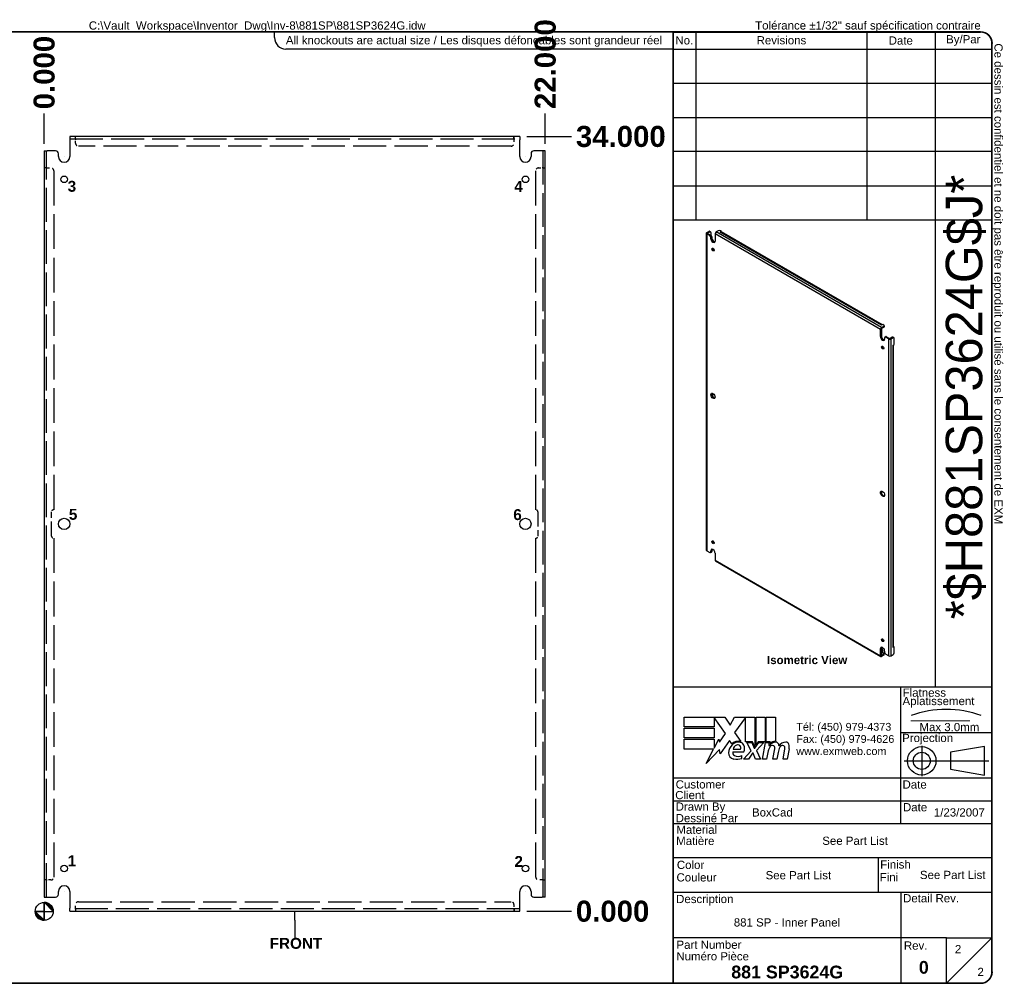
# Model space of a CAD drawing. Header units: inches. Extents: x 2.9 to 68.4, y 2 to 44.2.
# Tile 2 of 2: x 25.2 to 68.4, y 2 to 44.2. Entities that reach past the tile are written whole.
import ezdxf
from ezdxf.enums import TextEntityAlignment as Align

# ---------------------------------------------------------------- set-up
doc = ezdxf.new("R2010")
doc.units = ezdxf.units.IN
doc.header["$LTSCALE"] = 7.692308
doc.header["$MEASUREMENT"] = 0
for name, pattern in [('CHAIN', [0.7087, 0.4724, -0.0591, 0.1181, -0.0591]), ('DASHED', [0.2067, 0.1654, -0.0413]), ('DASHED_SPACE', [0.2067, 0.1654, -0.0413])]:
    doc.linetypes.add(name, pattern=pattern)
doc.layers.get('0').update_dxf_attribs({"lineweight": 25})
for name, color, linetype, lineweight in [('Centerline(ANSI)', 7, 'Continuous', 25), ('Dimensions(ANSI)', 7, 'Continuous', 25), ('Hidden Edges(ANSI)', 7, 'DASHED_SPACE', 25), ('Sketch Geometry(ANSI)', 7, 'Continuous', 25), ('Symbols(ANSI)', 7, 'Continuous', 25), ('Visible Edges(ANSI)', 7, 'Continuous', 25), ('Visible Tangent Edges(ANSI)', 7, 'Continuous', 25), ('Work Point(ANSI)', 7, 'Continuous', 25)]:
    doc.layers.add(name, color=color, linetype=linetype, lineweight=lineweight)
doc.styles.add('Current-ANSI', font='arial.ttf')
doc.styles.add('Dimension-ANSI', font='arialbd.ttf')
doc.styles.add('Text Style44', font='arialbd.ttf')
doc.styles.add('Text Style83', font='FRE3OF9X.TTF')
doc.dimstyles.new('INCH-ANSI', dxfattribs={"dimscale": 7.692308, "dimtxt": 0.12, "dimasz": 0.098425, "dimexe": 0.04, "dimexo": 0.04, "dimgap": 0.031496, "dimtad": 0, "dimtih": 1, "dimtoh": 1, "dimdec": 3, "dimrnd": 1e-08, "dimzin": 0, "dimdsep": 46, "dimtxsty": 'Dimension-ANSI', "dimcen": 0.09, "dimdle": 0.312, "dimclrd": 179, "dimclre": 179, "dimclrt": 7, "dimadec": 1, "dimazin": 0, "dimtfac": 1, "dimtdec": 3, "dimtofl": 0, "dimtmove": 0, "dimatfit": 3, "dimfxl": 1, "dimtolj": 1, "dimtzin": 4, "dimlwd": 25, "dimlwe": 25, "dimarcsym": 0})
doc.dimstyles.new('INCH-ANSI-VERTICAL', dxfattribs={"dimscale": 7.692308, "dimtxt": 0.12, "dimasz": 0.098425, "dimexe": 0.04, "dimexo": 0.04, "dimgap": 0.031496, "dimtad": 0, "dimtih": 1, "dimtoh": 1, "dimdec": 3, "dimrnd": 1e-08, "dimzin": 0, "dimdsep": 46, "dimtxsty": 'Dimension-ANSI', "dimcen": 0.09, "dimdle": 0.312, "dimclrd": 179, "dimclre": 179, "dimclrt": 7, "dimadec": 1, "dimazin": 0, "dimtfac": 1, "dimtdec": 3, "dimtofl": 0, "dimtmove": 0, "dimatfit": 3, "dimfxl": 1, "dimtolj": 1, "dimtzin": 4, "dimlwd": 25, "dimlwe": 25, "dimarcsym": 0})

# ---------------------------------------------------------------- blocks, each defined once
blk = doc.blocks.new('Origin Indicator Symbol1')
at = {"layer": 'Dimensions(ANSI)'}
h = blk.add_hatch(color=7, dxfattribs=at)
edge = h.paths.add_edge_path(flags=0)
edge.add_line((6.16, 1.143), (6.258, 1.044))
edge.add_arc((6.16, 1.044), 0.0984, 0, 90)
h = blk.add_hatch(color=7, dxfattribs=at)
edge = h.paths.add_edge_path(flags=0)
edge.add_line((6.16, 0.946), (6.061, 1.044))
edge.add_arc((6.16, 1.044), 0.0984, 180, 270)
at = {"layer": 'Dimensions(ANSI)', "color": 7, "linetype": 'Continuous'}
for p, q in [((6.16, 1.143), (6.258, 1.044)), ((6.16, 0.946), (6.061, 1.044))]:
    blk.add_line(p, q, dxfattribs=at)
at = {"layer": 'Dimensions(ANSI)', "color": 7, "linetype": 'Continuous', "flags": 128}
for points in [[(6.16, 1.044), (6.258, 1.044), (6.16, 1.143), (6.16, 1.044)], [(6.16, 1.044), (6.16, 1.143), (6.16, 0.946), (6.16, 1.044)], [(6.16, 1.044), (6.16, 0.946), (6.061, 1.044), (6.16, 1.044)], [(6.16, 1.044), (6.061, 1.044), (6.16, 1.044), (6.16, 1.044)]]:
    blk.add_lwpolyline(points, dxfattribs=at)
at = {"layer": 'Dimensions(ANSI)', "color": 7, "linetype": 'Continuous'}
blk.add_circle((6.16, 1.044), 0.0984, dxfattribs=at)
for start, end in [(0, 90), (180, 270)]:
    blk.add_arc((6.16, 1.044), 0.0984, start, end, dxfattribs=at)
at = {"layer": 'Dimensions(ANSI)', "color": 7}
for points in [[(6.16, 1.044), (6.258, 1.044), (6.16, 1.143), (6.16, 1.044)], [(6.16, 1.044), (6.16, 1.143), (6.16, 0.946), (6.16, 1.044)], [(6.16, 1.044), (6.16, 0.946), (6.061, 1.044), (6.16, 1.044)], [(6.16, 1.044), (6.061, 1.044), (6.16, 1.044)]]:
    blk.add_solid(points, dxfattribs=at)
blk = doc.blocks.new('Datum Identifier4')
at = {"layer": 'Symbols(ANSI)', "color": 7, "linetype": 'Continuous', "lineweight": 25}
for p, q in [((8.91, 0.946), (8.91, 1.044)), ((8.91, 0.946), (8.91, 0.939)), ((8.91, 0.939), (8.91, 0.755))]:
    blk.add_line(p, q, dxfattribs=at)
at = {"layer": 'Symbols(ANSI)', "color": 7, "insert": (8.634, 0.631), "char_height": 0.12, "attachment_point": 7, "line_spacing_factor": 0.25, "style": 'Dimension-ANSI'}
blk.add_mtext('FRONT', dxfattribs=at)
blk = doc.blocks.new('Leader Text1')
at = {"layer": 'Symbols(ANSI)', "color": 7, "insert": (6.417, 8.937), "char_height": 0.12, "attachment_point": 7, "line_spacing_factor": 0.25, "style": 'Dimension-ANSI'}
blk.add_mtext('3', dxfattribs=at)
blk = doc.blocks.new('Leader Text2')
at = {"layer": 'Symbols(ANSI)', "color": 7, "insert": (11.319, 8.938), "char_height": 0.12, "attachment_point": 7, "line_spacing_factor": 0.25, "style": 'Dimension-ANSI'}
blk.add_mtext('4', dxfattribs=at)
blk = doc.blocks.new('Leader Text3')
at = {"layer": 'Symbols(ANSI)', "color": 7, "insert": (6.418, 1.539), "char_height": 0.12, "attachment_point": 7, "line_spacing_factor": 0.25, "style": 'Dimension-ANSI'}
blk.add_mtext('1', dxfattribs=at)
blk = doc.blocks.new('Leader Text4')
at = {"layer": 'Symbols(ANSI)', "color": 7, "insert": (11.321, 1.531), "char_height": 0.12, "attachment_point": 7, "line_spacing_factor": 0.25, "style": 'Dimension-ANSI'}
blk.add_mtext('2', dxfattribs=at)
blk = doc.blocks.new('*D15')
at = {"layer": 'Defpoints', "color": 0, "linetype": 'Continuous', "transparency": 16777216}
for p in [(26.254, 40.13), (26.254, 38.492), (26.254, 38.492)]:
    blk.add_point(p, dxfattribs=at)
at = {"layer": 'Dimensions(ANSI)', "color": 179, "linetype": 'Continuous', "lineweight": 25, "transparency": 16777216}
blk.add_line((26.254, 38.8), (26.254, 40.13), dxfattribs=at)
at = {"layer": 'Dimensions(ANSI)', "color": 7, "linetype": 'Continuous', "lineweight": 25, "transparency": 16777216, "insert": (26.254, 41.927), "char_height": 0.9231, "attachment_point": 5, "rotation": 90, "style": 'Dimension-ANSI'}
blk.add_mtext('\\A1;0.000', dxfattribs=at)
blk = doc.blocks.new('*D16')
at = {"layer": 'Defpoints', "color": 0, "linetype": 'Continuous', "transparency": 16777216}
for p in [(48.254, 40.13), (26.254, 38.492), (48.254, 38.492)]:
    blk.add_point(p, dxfattribs=at)
at = {"layer": 'Dimensions(ANSI)', "color": 179, "linetype": 'Continuous', "lineweight": 25, "transparency": 16777216}
blk.add_line((48.254, 38.8), (48.254, 40.13), dxfattribs=at)
at = {"layer": 'Dimensions(ANSI)', "color": 7, "linetype": 'Continuous', "lineweight": 25, "transparency": 16777216, "insert": (48.254, 42.296), "char_height": 0.9231, "attachment_point": 5, "rotation": 90, "style": 'Dimension-ANSI'}
blk.add_mtext('\\A1;22.000', dxfattribs=at)
blk = doc.blocks.new('*D17')
at = {"layer": 'Defpoints', "color": 0, "linetype": 'Continuous', "transparency": 16777216}
for p in [(47.129, 5.117), (47.129, 5.117), (49.411, 5.117)]:
    blk.add_point(p, dxfattribs=at)
at = {"layer": 'Dimensions(ANSI)', "color": 179, "linetype": 'Continuous', "lineweight": 25, "transparency": 16777216}
blk.add_line((47.437, 5.117), (49.411, 5.117), dxfattribs=at)
at = {"layer": 'Dimensions(ANSI)', "color": 7, "linetype": 'Continuous', "lineweight": 25, "transparency": 16777216, "insert": (51.208, 5.117), "char_height": 0.9231, "attachment_point": 5, "style": 'Dimension-ANSI'}
blk.add_mtext('\\A1;0.000', dxfattribs=at)
blk = doc.blocks.new('*D18')
at = {"layer": 'Defpoints', "color": 0, "linetype": 'Continuous', "transparency": 16777216}
for p in [(47.129, 39.117), (49.411, 39.117), (47.129, 5.117)]:
    blk.add_point(p, dxfattribs=at)
at = {"layer": 'Dimensions(ANSI)', "color": 179, "linetype": 'Continuous', "lineweight": 25, "transparency": 16777216}
blk.add_line((47.437, 39.117), (49.411, 39.117), dxfattribs=at)
at = {"layer": 'Dimensions(ANSI)', "color": 7, "linetype": 'Continuous', "lineweight": 25, "transparency": 16777216, "insert": (51.569, 39.117), "char_height": 0.9231, "attachment_point": 5, "style": 'Dimension-ANSI'}
blk.add_mtext('\\A1;34.000', dxfattribs=at)
blk = doc.blocks.new('Leader Text5')
at = {"layer": 'Symbols(ANSI)', "color": 7, "insert": (6.418, 1.539), "char_height": 0.12, "attachment_point": 7, "line_spacing_factor": 0.25, "style": 'Dimension-ANSI'}
blk.add_mtext('1', dxfattribs=at)
blk = doc.blocks.new('Leader Text6')
at = {"layer": 'Symbols(ANSI)', "color": 7, "insert": (6.43, 5.338), "char_height": 0.12, "attachment_point": 7, "line_spacing_factor": 0.25, "style": 'Dimension-ANSI'}
blk.add_mtext('5', dxfattribs=at)
blk = doc.blocks.new('Leader Text7')
at = {"layer": 'Symbols(ANSI)', "color": 7, "insert": (6.43, 5.338), "char_height": 0.12, "attachment_point": 7, "line_spacing_factor": 0.25, "style": 'Dimension-ANSI'}
blk.add_mtext('5', dxfattribs=at)
blk = doc.blocks.new('Leader Text8')
at = {"layer": 'Symbols(ANSI)', "color": 7, "insert": (11.308, 5.335), "char_height": 0.12, "attachment_point": 7, "line_spacing_factor": 0.25, "style": 'Dimension-ANSI'}
blk.add_mtext('6', dxfattribs=at)
blk = doc.blocks.new('Title Blocks EXM - ANSI B')
for p, q in [((13.372, 3.063), (13.372, 3.17)), ((13.372, 3.17), (13.818, 3.17)), ((13.824, 2.989), (13.701, 3.168)), ((13.701, 3.168), (13.701, 3.063)), ((13.818, 3.17), (13.877, 3.083)), ((13.877, 3.083), (13.923, 3.17)), ((13.923, 3.17), (14.146, 3.17)), ((14.046, 3.166), (13.924, 3.002)), ((14.046, 2.9), (14.046, 3.166)), ((14.146, 3.17), (14.146, 2.842)), ((14.16, 3.17), (14.259, 3.17)), ((14.16, 2.866), (14.16, 3.17)), ((14.259, 3.17), (14.259, 2.9)), ((14.273, 3.17), (14.372, 3.17)), ((14.273, 2.9), (14.273, 3.17)), ((14.372, 3.17), (14.372, 2.905)), ((13.701, 3.063), (13.372, 3.063)), ((13.372, 3.049), (13.701, 3.049)), ((13.372, 2.942), (13.372, 3.049)), ((13.701, 3.049), (13.701, 2.942)), ((13.701, 2.942), (13.372, 2.942)), ((13.372, 2.82), (13.372, 2.927)), ((13.372, 2.927), (13.701, 2.927)), ((13.701, 2.831), (13.752, 2.929)), ((13.701, 2.927), (13.701, 2.831)), ((13.752, 2.929), (13.758, 2.895)), ((13.758, 2.895), (13.824, 2.989)), ((13.924, 3.002), (13.993, 2.903)), ((13.695, 2.82), (13.372, 2.82)), ((13.612, 2.661), (13.695, 2.82)), ((13.758, 2.815), (13.612, 2.661)), ((13.765, 2.768), (13.758, 2.815)), ((13.87, 2.914), (13.765, 2.768)), ((13.893, 2.876), (13.87, 2.914)), ((13.91, 2.818), (13.99, 2.818)), ((14.121, 2.9), (14.046, 2.9)), ((14.059, 2.891), (14.113, 2.891)), ((14.105, 2.802), (14.059, 2.891)), ((14.113, 2.891), (14.139, 2.83)), ((14.146, 2.842), (14.121, 2.9)), ((14.139, 2.83), (14.146, 2.83)), ((14.146, 2.83), (14.19, 2.891)), ((14.185, 2.9), (14.16, 2.866)), ((14.245, 2.891), (14.164, 2.803)), ((14.259, 2.9), (14.185, 2.9)), ((14.19, 2.891), (14.245, 2.891)), ((14.232, 2.709), (14.264, 2.891)), ((14.264, 2.891), (14.302, 2.891)), ((14.314, 2.9), (14.273, 2.9)), ((14.302, 2.891), (14.299, 2.859)), ((14.299, 2.859), (14.309, 2.859)), ((14.312, 2.88), (14.314, 2.9)), ((14.345, 2.709), (14.365, 2.824)), ((14.457, 2.709), (14.477, 2.824)), ((14.523, 2.823), (14.501, 2.709)), ((13.905, 2.788), (14.027, 2.788)), ((14.005, 2.718), (14.005, 2.748)), ((14.023, 2.709), (14.105, 2.802)), ((14.077, 2.709), (14.023, 2.709)), ((14.122, 2.774), (14.077, 2.709)), ((14.13, 2.774), (14.122, 2.774)), ((14.155, 2.709), (14.13, 2.774)), ((14.209, 2.709), (14.155, 2.709)), ((14.164, 2.803), (14.209, 2.709)), ((14.276, 2.709), (14.232, 2.709)), ((14.289, 2.784), (14.276, 2.709)), ((14.389, 2.709), (14.345, 2.709)), ((14.402, 2.784), (14.389, 2.709)), ((14.501, 2.709), (14.457, 2.709))]:
    blk.add_line(p, q)
for centre, radius, start, end in [((13.991, 2.772), 0.133, 134.1684, 176.5646), ((13.968, 2.796), 0.11, 77.079, 133.1785), ((13.968, 2.796), 0.0996, 80.4085, 134.1684), ((13.965, 2.811), 0.056, 109.3797, 172.9975), ((13.959, 2.83), 0.0365, 51.1652, 109.3797), ((13.962, 2.833), 0.0318, 331.4547, 51.1652), ((13.981, 2.843), 0.0507, 23.8445, 85.0802), ((13.941, 2.826), 0.094, 336.1555, 23.8445), ((14.442, 2.757), 0.155, 147.5992, 170), ((14.376, 2.816), 0.08, 89.4776, 147.4114), ((14.346, 2.818), 0.042, 96.03, 147.5992), ((14.37, 2.825), 0.08, 88.7952, 136.5849), ((14.344, 2.839), 0.02, 23.5571, 96.03), ((14.325, 2.831), 0.041, 350, 23.5571), ((14.377, 2.862), 0.0338, 16.9928, 89.4776), ((14.555, 2.759), 0.155, 148.5584, 170.8257), ((14.317, 2.844), 0.096, 3.6169, 16.9928), ((14.486, 2.814), 0.0819, 89.6788, 153.9508), ((14.458, 2.818), 0.042, 96.1027, 147.6083), ((14.456, 2.839), 0.02, 23.5487, 96.1027), ((14.437, 2.831), 0.041, 349.9922, 23.5487), ((14.487, 2.861), 0.035, 18.4748, 89.6788), ((14.429, 2.842), 0.096, 349, 18.4748), ((13.925, 2.776), 0.0658, 176.5646, 261.5605), ((13.936, 2.779), 0.032, 163.5261, 244.6784), ((13.945, 2.911), 0.202, 261.5605, 287.3343), ((13.966, 2.842), 0.102, 244.6784, 292.5609)]:
    blk.add_arc(centre, radius, start, end)
at = {"layer": 'Centerline(ANSI)', "linetype": 'DASHED', "lineweight": 18, "ltscale": 0.507983}
blk.add_line((15.861, 3.128), (16.632, 3.128), dxfattribs=at)
at = {"layer": 'Centerline(ANSI)', "linetype": 'CHAIN', "ltscale": 0.185148}
blk.add_line((15.979, 2.855), (15.979, 2.521), dxfattribs=at)
at = {"layer": 'Centerline(ANSI)', "linetype": 'CHAIN', "ltscale": 0.437897}
blk.add_line((15.786, 2.691), (16.717, 2.691), dxfattribs=at)
at = {"layer": 'Sketch Geometry(ANSI)'}
for p, q in [((13.25, 10.687), (16.625, 10.687)), ((13.5, 10.687), (13.5, 8.625)), ((15.375, 10.687), (15.375, 8.625)), ((16.125, 10.687), (16.125, 3.5)), ((13.25, 10.5), (16.75, 10.5)), ((16.75, 10.562), (16.75, 0.375)), ((13.25, 10.125), (16.75, 10.125)), ((13.25, 9.75), (16.75, 9.75)), ((16.75, 9.375), (13.25, 9.375)), ((13.25, 9), (16.75, 9)), ((16.75, 9), (16.75, 8.625)), ((13.25, 8.625), (16.75, 8.625)), ((16.75, 3.5), (13.25, 3.5)), ((15.75, 2), (15.75, 3.5)), ((15.75, 3), (16.75, 3)), ((16.669, 2.847), (16.294, 2.785)), ((16.669, 2.535), (16.669, 2.847)), ((16.294, 2.785), (16.294, 2.598)), ((16.294, 2.598), (16.669, 2.535)), ((16.75, 2.5), (13.25, 2.5)), ((16.75, 2.25), (13.25, 2.25)), ((16.75, 2), (13.25, 2)), ((13.25, 1.629), (16.75, 1.629)), ((15.499, 1.629), (15.499, 1.25)), ((13.25, 1.25), (16.75, 1.25)), ((15.75, 1.25), (15.75, 0.75)), ((15.75, 0.75), (13.25, 0.75)), ((16.25, 0.75), (15.75, 0.75)), ((15.75, 0.75), (15.75, 0.25)), ((16.25, 0.25), (16.25, 0.75)), ((16.25, 0.75), (16.75, 0.75)), ((16.25, 0.25), (16.75, 0.75)), ((16.625, 0.25), (13.25, 0.25))]:
    blk.add_line(p, q, dxfattribs=at)
at = {"layer": 'Sketch Geometry(ANSI)', "linetype": 'Continuous', "lineweight": 35}
for p, q in [((13.25, 8.625), (13.25, 10.687)), ((13.25, 8.625), (13.25, 3.5)), ((13.25, 0.25), (13.25, 3.5))]:
    blk.add_line(p, q, dxfattribs=at)
at = {"layer": 'Sketch Geometry(ANSI)'}
for radius in [0.156, 0.0935]:
    blk.add_circle((15.979, 2.691), radius, dxfattribs=at)
for centre, radius, start, end in [((16.625, 10.562), 0.125, 0, 90), ((16.247, 2.112), 1.143, 70.2973, 109.7027), ((16.625, 0.375), 0.125, 270, 0)]:
    blk.add_arc(centre, radius, start, end, dxfattribs=at)
at = {"layer": 'Symbols(ANSI)', "color": 7, "char_height": 0.09, "style": 'Current-ANSI'}
for s, insert, width, attachment_point in [('No.', (13.373, 10.595), 0.25039, 5), ('Revisions', (14.439, 10.596), 1.87331, 5), ('Date', (15.749, 10.593), 0.75135, 5), ('By/Par', (16.435, 10.594), 0.62202, 5), ('Date', (15.773, 2.136), 0.26554, 7), ('Rev.', (15.783, 0.618), 0.25854, 7)]:
    blk.add_mtext(s, dxfattribs=dict(at, insert=insert, width=width, attachment_point=attachment_point))
for s, insert, attachment_point in [('\\fArial|b1|i0;\\H0.0900;Isometric View', (14.281, 3.842), 1), ('Flatness', (15.77, 3.393), 7), ('Aplatissement', (15.768, 3.275), 7), ('Max 3.0mm', (15.954, 3.015), 7), ('Projection', (15.764, 2.87), 7), ('Customer', (13.278, 2.386), 7), ('Date', (15.768, 2.385), 7), ('Client', (13.273, 2.269), 7), ('Drawn By', (13.278, 2.117), 7), ('Dessiné Par', (13.278, 2.016), 7), ('Material', (13.286, 1.889), 7), ('Matière', (13.284, 1.766), 7), ('Color', (13.291, 1.503), 7), ('Finish', (15.523, 1.508), 7), ('Couleur', (13.287, 1.366), 7), ('Fini', (15.518, 1.37), 7), ('Description', (13.283, 1.103), 7), ('Detail Rev.', (15.774, 1.137), 7), ('Part Number', (13.287, 0.627), 7), ('Numéro Pièce', (13.286, 0.5), 7)]:
    blk.add_mtext(s, dxfattribs=dict(at, insert=insert, attachment_point=attachment_point))
at = {"layer": 'Symbols(ANSI)', "color": 7, "insert": (14.602, 3.107), "char_height": 0.085, "attachment_point": 1, "line_spacing_factor": 0.944221, "style": 'Current-ANSI'}
blk.add_mtext('\\fArial|b0|i0;\\H0.0850;Tél: (450) 979-4373\\PFax: (450) 979-4626\\Pwww.exmweb.com', dxfattribs=at)
at = {"layer": 'Symbols(ANSI)', "color": 7, "style": 'Current-ANSI'}
for tag, p in [('REV1', (13.375, 10.313)), ('REV1DATE', (15.75, 10.31)), ('REV1BY', (16.437, 10.313)), ('REV2', (13.373, 9.938)), ('REV2DATE', (15.747, 9.941)), ('REV2BY', (16.437, 9.938)), ('REV3', (13.374, 9.563)), ('REV3DATE', (15.752, 9.563)), ('REV3BY', (16.437, 9.564)), ('REV4', (13.377, 9.188)), ('REV4DATE', (15.752, 9.188)), ('REV4BY', (16.441, 9.188)), ('REV5', (13.373, 8.813)), ('REV5DATE', (15.752, 8.813)), ('REV5BY', (16.438, 8.811)), ('MFG_APPROVED_DATE', (16.393, 2.374)), ('DETAIL_REV', (16.249, 0.926))]:
    blk.add_attdef(tag, text='', height=0.09, dxfattribs=at).set_placement(p, align=Align.MIDDLE_CENTER)
for tag, p in [('REV1DESC', (13.526, 10.31)), ('REV2DESC', (13.525, 9.937)), ('REV3DESC', (13.528, 9.564)), ('REV4DESC', (13.533, 9.19)), ('REV5DESC', (13.532, 8.811)), ('COMPANY', (14.12, 2.375))]:
    blk.add_attdef(tag, text='', height=0.09, dxfattribs=at).set_placement(p, align=Align.MIDDLE_LEFT)
at = {"layer": 'Symbols(ANSI)', "color": 7, "style": 'Text Style83'}
blk.add_attdef('BARCODE_001', (16.643, 4.244), '', height=0.4, rotation=90, dxfattribs=at)
at = {"layer": 'Symbols(ANSI)', "color": 7}
for tag, p, height, style in [('AUTHOR_001', (14.116, 2.08), 0.09, 'Current-ANSI'), ('IDW_DATE_001', (16.112, 2.08), 0.09, 'Current-ANSI'), ('MATERIEL_001', (14.887, 1.769), 0.09, 'Current-ANSI'), ('COLOR_001', (14.265, 1.391), 0.09, 'Current-ANSI'), ('FINISH_001', (15.959, 1.394), 0.09, 'Current-ANSI'), ('IDW_DESC_001', (13.916, 0.873), 0.09, 'Current-ANSI'), ('Sheet_Number_001', (16.343, 0.58), 0.09, 'Current-ANSI'), ('IDW_NAME_001', (13.888, 0.304), 0.14, 'Text Style44'), ('IDW_REV_001', (15.947, 0.355), 0.14, 'Text Style44'), ('Number_of_sheets_001', (16.591, 0.33), 0.09, 'Current-ANSI')]:
    blk.add_attdef(tag, p, '', height=height, dxfattribs=dict(at, style=style))
blk = doc.blocks.new('Borders EXM - B (Inch) - B')
at = {"layer": 'Sketch Geometry(ANSI)', "linetype": 'Continuous', "lineweight": 35}
for p, q in [((16.438, 10.692), (0.437, 10.692)), ((16.562, 0.38), (16.562, 10.567)), ((0.437, 0.255), (16.438, 0.255))]:
    blk.add_line(p, q, dxfattribs=at)
at = {"layer": 'Sketch Geometry(ANSI)'}
for p, q in [((8.688, 10.63), (8.688, 10.692)), ((13.062, 10.692), (13.062, 10.505)), ((13.062, 10.505), (8.812, 10.505))]:
    blk.add_line(p, q, dxfattribs=at)
blk.add_arc((8.812, 10.63), 0.125, 180, 270, dxfattribs=at)
at = {"layer": 'Sketch Geometry(ANSI)', "linetype": 'Continuous', "lineweight": 35}
for centre, start, end in [((16.438, 10.567), 0, 90), ((16.438, 0.38), 270, 0)]:
    blk.add_arc(centre, 0.125, start, end, dxfattribs=at)
at = {"layer": 'Symbols(ANSI)', "color": 7, "char_height": 0.09, "style": 'Current-ANSI'}
for s, insert, attachment_point in [('Tolérance ±1/32" sauf spécification contraire', (13.963, 10.692), 7), ('All knockouts are actual size / Les disques défonçables sont grandeur réel', (8.812, 10.647), 1)]:
    blk.add_mtext(s, dxfattribs=dict(at, insert=insert, attachment_point=attachment_point))
at = {"layer": 'Symbols(ANSI)', "color": 7, "insert": (16.562, 10.567), "char_height": 0.09, "attachment_point": 7, "rotation": 270, "style": 'Current-ANSI'}
blk.add_mtext('Ce dessin est confidentiel et ne doit pas être reproduit ou utilisé sans le consentement de EXM', dxfattribs=at)
at = {"layer": 'Symbols(ANSI)', "color": 7, "style": 'Current-ANSI'}
blk.add_attdef('FILENAME_AND_PATH_001', (6.649, 10.718), '', height=0.09, dxfattribs=at)

msp = doc.modelspace()

# ---------------------------------------------------------------- linework, layer by layer
at = {"layer": 'Hidden Edges(ANSI)', "ltscale": 1.137489}
for p, q in [((27.3793, 39.012), (47.1293, 39.012)), ((47.1293, 5.222), (27.3793, 5.222))]:
    msp.add_line(p, q, dxfattribs=at)
at = {"layer": 'Hidden Edges(ANSI)', "ltscale": 0.049898}
for p, q in [((27.6291, 39.012), (27.6291, 39.117)), ((27.6293, 39.012), (27.6293, 39.117)), ((46.8793, 39.012), (46.8793, 39.117)), ((46.8795, 39.012), (46.8795, 39.117)), ((26.3593, 37.7422), (26.2543, 37.7422)), ((26.3593, 37.742), (26.2543, 37.742)), ((48.1493, 37.7422), (48.2543, 37.7422)), ((48.1493, 37.742), (48.2543, 37.742)), ((26.3593, 6.492), (26.2543, 6.492)), ((26.3593, 6.4918), (26.2543, 6.4918)), ((48.1493, 6.492), (48.2543, 6.492)), ((48.1493, 6.4918), (48.2543, 6.4918)), ((27.6291, 5.222), (27.6291, 5.117)), ((27.6293, 5.222), (27.6293, 5.117)), ((46.8793, 5.222), (46.8793, 5.117)), ((46.8795, 5.222), (46.8795, 5.117))]:
    msp.add_line(p, q, dxfattribs=at)
at = {"layer": 'Hidden Edges(ANSI)', "ltscale": 0.023087}
for p, q in [((27.6293, 39.012), (27.6293, 38.981)), ((46.8793, 39.012), (46.8793, 38.981)), ((26.3593, 37.742), (26.3903, 37.742)), ((48.1493, 37.742), (48.1183, 37.742)), ((26.3593, 6.492), (26.3903, 6.492)), ((48.1493, 6.492), (48.1183, 6.492)), ((27.6293, 5.222), (27.6293, 5.253)), ((46.8793, 5.222), (46.8793, 5.253))]:
    msp.add_line(p, q, dxfattribs=at)
at = {"layer": 'Hidden Edges(ANSI)', "ltscale": 0.074659}
for p, q in [((27.6293, 38.824), (27.6293, 38.981)), ((46.8793, 38.981), (46.8793, 38.824)), ((26.3903, 37.742), (26.5473, 37.742)), ((47.9613, 37.742), (48.1183, 37.742)), ((26.5473, 6.492), (26.3903, 6.492)), ((48.1183, 6.492), (47.9613, 6.492)), ((27.6293, 5.253), (27.6293, 5.41)), ((46.8793, 5.41), (46.8793, 5.253))]:
    msp.add_line(p, q, dxfattribs=at)
at = {"layer": 'Hidden Edges(ANSI)', "ltscale": 1.165016}
for p, q in [((26.3593, 5.742), (26.3593, 38.492)), ((48.1493, 38.492), (48.1493, 5.742))]:
    msp.add_line(p, q, dxfattribs=at)
at = {"layer": 'Hidden Edges(ANSI)', "ltscale": 1.149008}
for p, q in [((46.7543, 38.699), (27.7543, 38.699)), ((27.7543, 5.535), (46.7543, 5.535))]:
    msp.add_line(p, q, dxfattribs=at)
at = {"layer": 'Hidden Edges(ANSI)', "ltscale": 1.199403}
for p, q in [((26.6723, 37.617), (26.6723, 22.742)), ((47.8363, 22.742), (47.8363, 37.617)), ((26.6723, 21.492), (26.6723, 6.617)), ((47.8363, 6.617), (47.8363, 21.492))]:
    msp.add_line(p, q, dxfattribs=at)
at = {"layer": 'Hidden Edges(ANSI)', "ltscale": 0.506073}
for p, q in [((26.5788, 21.5855), (26.5788, 22.6485)), ((47.9298, 22.6485), (47.9298, 21.5855))]:
    msp.add_line(p, q, dxfattribs=at)
at = {"layer": 'Hidden Edges(ANSI)', "ltscale": 0.093397}
for centre, start, end in [((27.7543, 38.824), 180, 270), ((46.7543, 38.824), 270, 0), ((26.5473, 37.617), 0, 90), ((47.9613, 37.617), 90, 180), ((26.5473, 6.617), 270, 0), ((47.9613, 6.617), 180, 270), ((27.7543, 5.41), 90, 180), ((46.7543, 5.41), 0, 90)]:
    msp.add_arc(centre, 0.125, start, end, dxfattribs=at)
at = {"layer": 'Hidden Edges(ANSI)', "ltscale": 0.069835}
for centre, start, end in [((26.6723, 22.6485), 90, 180), ((47.8363, 22.6485), 0, 90), ((26.6723, 21.5855), 180, 270), ((47.8363, 21.5855), 270, 0)]:
    msp.add_arc(centre, 0.0935, start, end, dxfattribs=at)
at = {"layer": 'Visible Edges(ANSI)'}
for p, q in [((47.1293, 39.117), (27.3793, 39.117)), ((27.3793, 39.117), (27.3793, 38.981)), ((27.3793, 38.981), (27.3793, 38.242)), ((47.1293, 39.117), (47.1293, 38.981)), ((47.1293, 38.242), (47.1293, 38.981)), ((26.2543, 38.492), (26.3903, 38.492)), ((26.2543, 38.492), (26.2543, 5.742)), ((26.7543, 38.492), (26.3903, 38.492)), ((48.1183, 38.492), (47.7543, 38.492)), ((48.2543, 38.492), (48.1183, 38.492)), ((48.2543, 5.742), (48.2543, 38.492)), ((26.8793, 38.242), (26.8793, 38.367)), ((47.6293, 38.367), (47.6293, 38.242)), ((55.3228, 34.8753), (55.3228, 20.9704)), ((55.3435, 34.9042), (55.4358, 34.9575)), ((55.4774, 34.7692), (55.3435, 34.8465)), ((55.3822, 34.8819), (55.4744, 34.9352)), ((55.3822, 34.8688), (55.516, 34.7915)), ((55.4683, 34.9607), (55.5069, 34.9384)), ((55.5204, 34.9087), (55.5204, 34.7887)), ((55.5234, 34.6365), (55.5234, 34.6896)), ((55.562, 34.7119), (55.562, 34.6588)), ((55.5686, 34.6155), (55.5895, 34.6034)), ((55.7072, 34.8441), (55.7072, 34.5304)), ((55.8495, 34.984), (55.7572, 34.9307)), ((55.9372, 34.9286), (55.9873, 34.9575)), ((55.9373, 34.9286), (55.9372, 34.9286)), ((55.9374, 34.9286), (55.9373, 34.9286)), ((55.9873, 34.9575), (55.9414, 34.984)), ((63.0363, 30.854), (55.9727, 34.9321)), ((55.9873, 34.9575), (55.9873, 34.9237)), ((55.6355, 34.5238), (55.6355, 34.5123)), ((55.6355, 34.2042), (55.6355, 34.134)), ((63.0154, 30.842), (63.0155, 30.8421)), ((63.0155, 30.842), (63.0154, 30.842)), ((63.0656, 30.8709), (63.0155, 30.842)), ((63.0192, 30.738), (63.1115, 30.7913)), ((63.0192, 30.6935), (63.1115, 30.7467)), ((63.1115, 30.8444), (63.0656, 30.8709)), ((63.1305, 30.8179), (63.1305, 30.7733)), ((62.9692, 30.3377), (62.9692, 30.6514)), ((63.0078, 30.6737), (63.0078, 30.3599)), ((63.153, 30.2846), (63.153, 30.2315)), ((63.1665, 30.3143), (63.2051, 30.3366)), ((63.3328, 30.2339), (63.199, 30.3111)), ((63.2376, 30.3334), (63.3714, 30.2561)), ((63.4865, 30.3094), (63.3942, 30.2561)), ((63.5251, 30.2871), (63.4329, 30.2339)), ((63.5576, 30.2904), (63.519, 30.3126)), ((63.5711, 29.9953), (63.5711, 30.2606)), ((63.521, 29.9664), (63.5711, 29.9953)), ((63.521, 29.9663), (63.521, 29.9664)), ((63.5211, 29.9664), (63.521, 29.9663)), ((63.5418, 16.7272), (63.5418, 29.9784)), ((55.5625, 27.8006), (55.5625, 27.8238)), ((55.6011, 27.8502), (55.6011, 27.737)), ((55.6355, 27.6775), (55.6276, 27.6729)), ((55.6355, 27.6775), (55.6355, 27.666)), ((55.622, 21.3321), (55.611, 21.3258)), ((55.3435, 20.9415), (55.4774, 20.8643)), ((55.5099, 20.861), (55.5485, 20.8833)), ((55.5234, 20.8908), (55.5234, 20.9439)), ((55.562, 20.9662), (55.562, 20.9131)), ((55.7072, 20.8377), (55.7072, 20.524)), ((55.7218, 20.4916), (62.9838, 16.2989)), ((62.9692, 16.3312), (62.9692, 16.645)), ((63.0078, 16.6673), (63.0078, 16.3535)), ((63.0078, 16.6461), (63.0196, 16.6393)), ((63.0154, 16.4509), (63.0155, 16.451)), ((63.0155, 16.4509), (63.0154, 16.4509)), ((63.0656, 16.4798), (63.0155, 16.4509)), ((63.0269, 16.5374), (63.0269, 16.4707)), ((63.0655, 16.5597), (63.0655, 16.493)), ((63.0656, 16.4798), (63.1115, 16.4533)), ((63.153, 16.5389), (63.153, 16.4858)), ((63.5711, 16.7271), (63.521, 16.6982)), ((63.521, 16.6982), (63.521, 16.6983)), ((63.521, 16.6983), (63.5211, 16.6983)), ((63.5418, 16.744), (63.5711, 16.7271)), ((63.5711, 16.4618), (63.5711, 16.7271)), ((63.1115, 16.4002), (63.0192, 16.347)), ((63.1115, 16.3557), (63.0192, 16.3024)), ((63.1305, 16.3822), (63.1305, 16.4268)), ((63.199, 16.4062), (63.3328, 16.3289)), ((63.4329, 16.3289), (63.5251, 16.3822)), ((26.2543, 5.742), (26.3903, 5.742)), ((26.3903, 5.742), (26.7543, 5.742)), ((26.8793, 5.867), (26.8793, 5.992)), ((27.3793, 5.992), (27.3793, 5.253)), ((47.1293, 5.253), (47.1293, 5.992)), ((47.6293, 5.992), (47.6293, 5.867)), ((47.7543, 5.742), (48.1183, 5.742)), ((48.2543, 5.742), (48.1183, 5.742)), ((27.3793, 5.117), (27.3793, 5.253)), ((47.1293, 5.117), (47.1293, 5.253)), ((27.3793, 5.117), (47.1293, 5.117))]:
    msp.add_line(p, q, dxfattribs=at)
for centre, radius in [((27.1293, 37.242), 0.145), ((47.3793, 37.242), 0.145), ((27.1293, 22.117), 0.25), ((47.3793, 22.117), 0.25), ((27.1293, 6.992), 0.145), ((47.3793, 6.992), 0.145)]:
    msp.add_circle(centre, radius, dxfattribs=at)
for centre, radius, start, end in [((26.7543, 38.367), 0.125, 0, 90), ((47.7543, 38.367), 0.125, 90, 180), ((27.1293, 38.242), 0.25, 180, 0), ((47.3793, 38.242), 0.25, 180, 0), ((27.1293, 5.992), 0.25, 0, 180), ((47.3793, 5.992), 0.25, 0, 180), ((26.7543, 5.867), 0.125, 270, 0), ((47.7543, 5.867), 0.125, 180, 270)]:
    msp.add_arc(centre, radius, start, end, dxfattribs=at)
for centre, major_axis, start_param, end_param in [((55.3936, 34.8753), (-0.0707, 0), 5.4977871, 7.0685835), ((55.3936, 34.8753), (-0.0161, 0), 5.4977871, 7.0685835), ((55.4358, 34.9044), (0.0325, 0.0563), 0, 0.7853982), ((55.4744, 34.8821), (0.0325, 0.0563), 5.4977871, 7.0685835), ((55.4774, 34.7161), (0.0325, -0.0563), 0.7853982, 2.3561945), ((55.516, 34.7384), (-0.0325, 0.0563), 3.9269908, 5.4977871), ((55.6153, 34.5834), (0.065, -0.1126), 3.9269908, 7.0685835), ((55.6539, 34.6057), (0.065, -0.1126), 3.9269908, 5.9816518), ((55.5895, 34.5503), (-0.0325, 0.0563), 3.9269908, 5.4977871), ((55.7572, 34.873), (0.0354, 0.0612), 0.7853982, 2.3561945), ((55.8955, 34.9575), (0.065, 0), 0.7853982, 2.3561945), ((55.9374, 34.8709), (0.0354, 0.0612), 0, 0.7853982), ((55.6539, 34.1812), (0.0377, -0.0653), 3.679154, 5.7456239), ((63.0192, 30.6803), (0.0354, 0.0612), 0.7853982, 2.3561945), ((63.0192, 30.6803), (0.0081, 0.014), 0.7853982, 2.3561945), ((63.0155, 30.7843), (0.0354, 0.0612), 0.7311589, 0.7853982), ((63.0655, 30.8179), (0.065, 0), 5.4977871, 7.0685835), ((63.0655, 30.7733), (0.065, 0), 5.4977871, 6.2831853), ((63.0611, 30.2846), (0.065, -0.1126), 3.9269908, 7.0685835), ((63.0997, 30.3069), (0.065, -0.1126), 3.9269908, 5.9816518), ((63.199, 30.2581), (-0.0325, 0.0563), 5.4977871, 7.0685835), ((63.2376, 30.2803), (-0.0325, 0.0563), 5.4977871, 6.2831853), ((63.4865, 30.2564), (0.0325, 0.0563), 0, 0.7853982), ((63.5251, 30.2341), (0.0325, 0.0563), 5.4977871, 7.0685835), ((63.0997, 29.8823), (0.0377, -0.0653), 3.679154, 5.7456239), ((63.3828, 30.2627), (0.0707, 0), 3.9269908, 5.4977871), ((63.3828, 30.2627), (0.0161, 0), 3.9269908, 5.4977871), ((63.4711, 29.9952), (0.0707, 0), 5.4977871, 5.5520264), ((55.6539, 27.7594), (-0.065, 0.1126), 0.3015335, 2.8400592), ((55.6355, 27.7172), (0.0243, -0.0421), 3.9269908, 5.4977871), ((63.0997, 23.4606), (-0.065, 0.1126), 0.3015335, 2.8400592), ((55.6539, 21.3377), (0.0377, -0.0653), 3.679154, 5.7456239), ((55.5895, 21.3884), (0.0325, -0.0563), 0, 0.7628134), ((55.3936, 20.9704), (-0.0707, 0), 0, 0.7853982), ((55.4774, 20.9173), (0.0325, -0.0563), 5.4977871, 7.0685835), ((55.6153, 20.8908), (-0.065, 0.1126), 3.9269908, 7.0685835), ((55.516, 20.9396), (0.0325, -0.0563), 0, 0.7853982), ((55.6539, 20.9131), (-0.065, 0.1126), 0.3015335, 0.7853982), ((55.7572, 20.5528), (-0.0354, -0.0612), 5.4977871, 6.2831853), ((63.0997, 17.0388), (0.0377, -0.0653), 3.679154, 5.7456239), ((63.0611, 16.5919), (-0.065, 0.1126), 3.9269908, 7.0685835), ((63.0997, 16.6142), (-0.065, 0.1126), 0.3015335, 0.7853982), ((62.981, 16.5639), (0.0325, -0.0563), 0.7853982, 1.7325469), ((63.0155, 16.4641), (0.0081, 0.014), 3.9269908, 5.4977871), ((63.0196, 16.5862), (-0.0325, 0.0563), 3.9269908, 5.4977871), ((63.0155, 16.4641), (0.0354, 0.0612), 5.2663139, 5.4977871), ((63.0655, 16.4268), (0.065, 0), 5.4977871, 7.0685835), ((63.199, 16.4593), (-0.0325, 0.0563), 0.7853982, 2.3561945), ((63.4711, 16.7272), (0.0707, 0), 5.4977871, 6.2831853), ((63.5251, 16.4353), (-0.0325, -0.0563), 0.7853982, 2.3561945), ((63.0192, 16.3601), (-0.0354, -0.0612), 5.4977871, 7.0685835), ((63.0192, 16.3601), (-0.0081, -0.014), 5.4977871, 7.0685835), ((63.0655, 16.3822), (0.065, 0), 5.4977871, 6.2831853), ((63.3828, 16.3578), (0.0707, 0), 3.9269908, 5.4977871)]:
    msp.add_ellipse(centre, major_axis=major_axis, ratio=0.5773503, start_param=start_param, end_param=end_param, dxfattribs=at)
for centre, major_axis in [((55.6153, 34.1589), (0.0377, -0.0653)), ((63.0611, 29.86), (0.0377, -0.0653)), ((55.6153, 27.7371), (0.065, -0.1126)), ((63.0611, 23.4383), (0.065, -0.1126)), ((55.6153, 21.3154), (0.0377, -0.0653)), ((63.0611, 17.0165), (0.0377, -0.0653))]:
    msp.add_ellipse(centre, major_axis=major_axis, ratio=0.5773503, dxfattribs=at)
at = {"layer": 'Visible Tangent Edges(ANSI)'}
for p, q in [((55.3435, 34.8465), (55.3435, 20.9415)), ((55.3822, 34.8688), (55.3822, 34.8819)), ((55.4358, 34.9575), (55.4744, 34.9352)), ((55.516, 34.7915), (55.4774, 34.7692)), ((55.5234, 34.6896), (55.562, 34.7119)), ((55.5234, 34.6365), (55.562, 34.6588)), ((55.5895, 34.6034), (55.5756, 34.5953)), ((62.9692, 30.6514), (55.7072, 34.8441)), ((63.0192, 30.738), (55.7572, 34.9307)), ((63.0155, 30.8421), (55.9374, 34.9286)), ((55.6276, 34.5192), (55.6355, 34.5238)), ((63.1115, 30.7913), (63.1115, 30.7467)), ((62.9692, 30.3377), (63.0078, 30.3599)), ((63.199, 30.3111), (63.2376, 30.3334)), ((63.4865, 30.3094), (63.5251, 30.2871)), ((63.3328, 16.3289), (63.3328, 30.2339)), ((63.4329, 16.3289), (63.4329, 30.2339)), ((63.5211, 16.6983), (63.5211, 29.9664)), ((55.6011, 27.737), (55.5855, 27.728)), ((55.6348, 21.3614), (55.6043, 21.3438)), ((55.5234, 20.9439), (55.562, 20.9662)), ((55.562, 20.9131), (55.5234, 20.8908)), ((55.7072, 20.524), (62.9692, 16.3312)), ((62.9692, 16.645), (63.0078, 16.6673)), ((63.0196, 16.6393), (63.0078, 16.6325)), ((63.0269, 16.4707), (63.0078, 16.4818)), ((63.0155, 16.451), (63.0078, 16.4554)), ((63.0269, 16.5374), (63.0655, 16.5597)), ((63.0192, 16.347), (63.0078, 16.3535)), ((63.1115, 16.4002), (63.1115, 16.3557))]:
    msp.add_line(p, q, dxfattribs=at)
at = {"layer": 'Work Point(ANSI)', "linetype": 'CHAIN', "ltscale": 0.000455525}
for p, q in [((27.1313, 38.242), (27.1273, 38.242)), ((27.1293, 38.244), (27.1293, 38.24)), ((47.3813, 38.242), (47.3773, 38.242)), ((47.3793, 38.244), (47.3793, 38.24)), ((27.1313, 5.992), (27.1273, 5.992)), ((27.1313, 5.992), (27.1273, 5.992)), ((27.1293, 5.994), (27.1293, 5.99)), ((27.1293, 5.994), (27.1293, 5.99)), ((47.3813, 5.992), (47.3773, 5.992)), ((47.3813, 5.992), (47.3773, 5.992)), ((47.3793, 5.994), (47.3793, 5.99)), ((47.3793, 5.994), (47.3793, 5.99)), ((26.2563, 5.117), (26.2523, 5.117)), ((26.2543, 5.119), (26.2543, 5.115))]:
    msp.add_line(p, q, dxfattribs=at)

# ---------------------------------------------------------------- block references
at = {"xscale": 4, "yscale": 4, "zscale": 4}
for name, p, values in [('Borders EXM - B (Inch) - B', (1.6154, 0.9399), {'FILENAME_AND_PATH_001': 'C:\\Vault_Workspace\\Inventor_Dwg\\Inv-8\\881SP\\881SP3624G.idw'}), ('Title Blocks EXM - ANSI B', (0.8654, 0.958), {'COLOR_001': 'See Part List', 'AUTHOR_001': 'BoxCad', 'IDW_DATE_001': '1/23/2007', 'IDW_REV_001': '0', 'Sheet_Number_001': '2', 'Number_of_sheets_001': '2', 'IDW_DESC_001': '881 SP - Inner Panel', 'IDW_NAME_001': '881 SP3624G', 'BARCODE_001': '*$H881SP3624G$J*', 'FINISH_001': 'See Part List', 'MATERIEL_001': 'See Part List'})]:
    msp.add_blockref(name, p, dxfattribs=at).add_auto_attribs(values)
at = {"layer": 'Dimensions(ANSI)', "xscale": 4, "yscale": 4, "zscale": 4}
msp.add_blockref('Origin Indicator Symbol1', (1.6154, 0.9399), dxfattribs=at)
at = {"layer": 'Symbols(ANSI)', "xscale": 4, "yscale": 4, "zscale": 4}
for name in ['Leader Text1', 'Leader Text2', 'Leader Text6', 'Leader Text7', 'Leader Text8', 'Leader Text3', 'Leader Text5', 'Leader Text4', 'Datum Identifier4']:
    msp.add_blockref(name, (1.6154, 0.9399), dxfattribs=at)

# ---------------------------------------------------------------- dimensions: what is measured, and where the dimension line sits
at = {"layer": 'Dimensions(ANSI)', "color": 179, "linetype": 'Continuous', "lineweight": 25, "true_color": 0x262658}
for feature_location, offset, dtype, origin, dimstyle, picture, middle in [((48.2543, 38.492), (0, 1.638), 1, (26.2543, 38.492), 'INCH-ANSI-VERTICAL', '*D16', (48.2543, 42.2965)), ((26.2543281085, 38.4919844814), (0, 1.6379802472), 1, (26.2543281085, 38.4919844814), 'INCH-ANSI-VERTICAL', '*D15', (26.2543281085, 41.9268649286)), ((47.1293, 39.117), (2.2814, 0), 0, (47.1293, 5.117), 'INCH-ANSI', '*D18', (51.569, 39.117)), ((47.1293281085, 5.1169844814), (2.2813968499, 0), 0, (47.1293281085, 5.1169844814), 'INCH-ANSI', '*D17', (51.2076251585, 5.1169844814))]:
    dim = msp.add_ordinate_dim(feature_location=feature_location, offset=offset, dtype=dtype, origin=origin, dimstyle=dimstyle, override={"dimgap": 0.031496, "dimtad": 0, "dimdec": 3, "dimlfac": 1, "dimtol": 0, "dimlim": 0, "dimtp": 0, "dimtm": 0, "dimtdec": 3}, dxfattribs=at)
    dim.commit()
    dim.dimension.update_dxf_attribs({"geometry": picture, "text_midpoint": middle})

doc.saveas('drawing.dxf')
